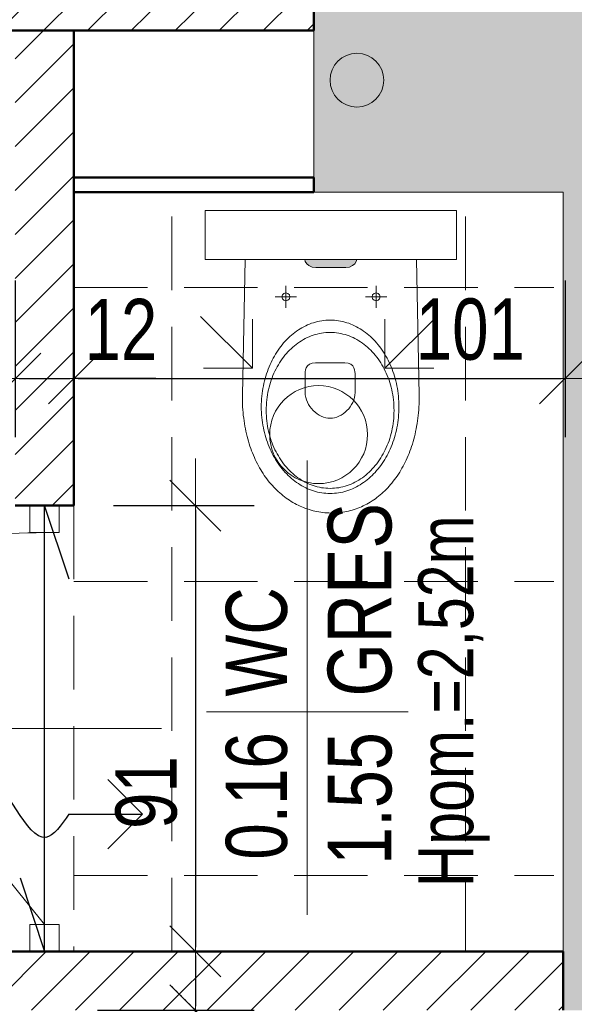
# Model space of a CAD drawing. Header units: millimetres. Extents: x 27490 to 108194, y -40520 to 41185.
# Tile 8 of 65: x 28546 to 28659, y -31694 to -31493. Entities that reach past the tile are written whole.
import ezdxf
from ezdxf.enums import TextEntityAlignment as Align

# ---------------------------------------------------------------- set-up
doc = ezdxf.new("R2010")
doc.units = ezdxf.units.MM
doc.linetypes.add('DASHEDX2', pattern=[1.5, 1, -0.5])
doc.layers.get('0').update_dxf_attribs({"lineweight": 18})
doc.layers.get('Defpoints').update_dxf_attribs({"lineweight": 18})
for name, color, linetype, lineweight in [('BA_KS_ist.', 34, 'Continuous', 13), ('BA_met', 7, 'Continuous', 18), ('Cienka', 7, 'Continuous', 18), ('mm_Wentylacja', 5, 'Continuous', 50), ('PG_PRZERYWANE_ŚREDNIE', 1, 'DASHEDX2', 18), ('PG_WIDOKOWE_CIENKIE', 1, 'Continuous', 18), ('PG_WYMIARY', 1, 'Continuous', 18), ('PG_WYPOSAŻENIE', 1, 'Continuous', 18), ('PG_ŚCIANY_DZIAŁOWE', 3, 'Continuous', 18), ('Przekrojowa', 60, 'Continuous', 18), ('WYBURZENIA', 160, 'Continuous', 30), ('WYPOSAŻENIE GARAŻU', 253, 'Continuous', 5)]:
    doc.layers.add(name, color=color, linetype=linetype, lineweight=lineweight)
doc.styles.add('BIKTC', font='bikromsw.shx', dxfattribs={"width": 0.8})
doc.styles.add('BIKWYM', font='BIKROMSW.SHX', dxfattribs={"width": 0.8})
doc.styles.add('ROMANS', font='bikromsw.shx', dxfattribs={"width": 0.8})
doc.dimstyles.new('BA_KR_50', dxfattribs={"dimscale": 0.5, "dimtxt": 25, "dimasz": 1.666667, "dimexe": 24, "dimexo": 0, "dimgap": 0, "dimtad": 0, "dimdec": 1, "dimrnd": 0.5, "dimzin": 9, "dimdsep": 46, "dimtxsty": 'BIKWYM', "dimblk": 'WYM-KR', "dimcen": 0, "dimdle": 20, "dimclrd": 256, "dimclre": 256, "dimclrt": 7, "dimadec": 0, "dimazin": 0, "dimtfac": 0.033333, "dimtdec": 1, "dimtmove": 0, "dimatfit": 3, "dimldrblk": 'WYM-KR', "dimfxl": 40, "dimfxlon": 1, "dimtvp": 0.8, "dimtolj": 1, "dimarcsym": 0})
pattern_1 = [(45, (-22681.607, 2584.853), (-4.49012806, 4.49012806), [])]

# ---------------------------------------------------------------- blocks, each defined once
blk = doc.blocks.new('jamb')
blk.add_lwpolyline([(-0.5, -0.5), (-0.5, 0.5), (0.5, 0.5), (0.5, -0.5)], close=True)
blk = doc.blocks.new('A$C6b6b2cc1')
at = {"color": 5, "lineweight": 20}
for p, q in [((17.9, 91), (29.9, 91)), ((17.9, 0), (29.9, 0))]:
    blk.add_line(p, q, dxfattribs=at)
for p, q in [((20.9, 85.5), (20.9, 91)), ((20.9, 91), (26.9, 91)), ((26.9, 91), (26.9, 85.5)), ((26.9, 85.5), (20.9, 85.5))]:
    blk.add_line(p, q)
at = {"color": 0, "extrusion": (0, 0, -1)}
blk.add_line((23.9, 5.5), (75.47, 69.26), dxfattribs=at)
at = {"extrusion": (0, 0, -1)}
blk.add_line((56.49, 45.5), (0, 45.5), dxfattribs=at)
at = {"color": 0, "extrusion": (0, 0, -1)}
blk.add_arc((-23.9, -4.5), 90, 90, 124.9595, dxfattribs=at)
at = {"layer": 'WYPOSAŻENIE GARAŻU', "color": 240, "true_color": 0xed1f24, "xscale": 5.5, "yscale": 5.999999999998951, "zscale": 5.5, "rotation": 90}
blk.add_blockref('jamb', (23.9, 2.75), dxfattribs=at)
blk = doc.blocks.new('A$Cd28b784c')
at = {"lineweight": 18, "transparency": 33554559}
h = blk.add_hatch(color=256, dxfattribs=at)
h.dxf.hatch_style = 1
h.paths.add_polyline_path([(18.54, 22.22), (18.43, 23), (18.14, 23.62), (17.75, 24.08), (17.31, 24.36), (16.9, 24.47), (16.9, 13.87), (17.31, 13.97), (17.75, 14.26), (18.14, 14.72), (18.43, 15.34), (18.54, 16.11)])
at = {"lineweight": 18}
for p, q in [((16.9, 44.83), (6.9, 44.83)), ((6.9, -6.49), (6.9, 44.83)), ((16.9, -6.49), (16.9, 44.83)), ((16.9, -6.49), (6.9, -6.49))]:
    blk.add_line(p, q, dxfattribs=at)
at = {"lineweight": 13}
for p, q in [((44.61, 37.25), (16.9, 36.7)), ((45.21, 37.25), (44.61, 37.25)), ((45.82, 37.23), (45.21, 37.25)), ((46.41, 37.21), (45.82, 37.23)), ((47, 37.18), (46.41, 37.21)), ((47.58, 37.15), (47, 37.18)), ((48.16, 37.1), (47.58, 37.15)), ((48.73, 37.04), (48.16, 37.1)), ((49.3, 36.97), (48.73, 37.04)), ((49.85, 36.9), (49.3, 36.97)), ((50.4, 36.82), (49.85, 36.9)), ((50.95, 36.72), (50.4, 36.82)), ((51.49, 36.62), (50.95, 36.72)), ((52.02, 36.51), (51.49, 36.62)), ((52.54, 36.4), (52.02, 36.51)), ((53.06, 36.27), (52.54, 36.4)), ((53.57, 36.14), (53.06, 36.27)), ((54.07, 36), (53.57, 36.14)), ((54.57, 35.85), (54.07, 36)), ((55.05, 35.69), (54.57, 35.85)), ((55.53, 35.53), (55.05, 35.69)), ((56.01, 35.36), (55.53, 35.53)), ((56.47, 35.18), (56.01, 35.36)), ((56.93, 34.99), (56.47, 35.18)), ((57.38, 34.8), (56.93, 34.99)), ((57.83, 34.6), (57.38, 34.8)), ((58.26, 34.39), (57.83, 34.6)), ((58.69, 34.17), (58.26, 34.39)), ((59.11, 33.95), (58.69, 34.17)), ((40.2, 32.03), (40.69, 32.19)), ((40.69, 32.19), (41.18, 32.33)), ((41.18, 32.33), (41.68, 32.46)), ((41.68, 32.46), (42.18, 32.58)), ((42.18, 32.58), (42.69, 32.69)), ((42.69, 32.69), (43.21, 32.78)), ((43.21, 32.78), (43.73, 32.87)), ((43.73, 32.87), (44.26, 32.94)), ((44.26, 32.94), (44.79, 33)), ((44.79, 33), (45.32, 33.04)), ((45.32, 33.04), (45.87, 33.08)), ((45.87, 33.08), (46.41, 33.1)), ((46.41, 33.1), (46.96, 33.1)), ((46.96, 33.1), (47.51, 33.1)), ((47.51, 33.1), (48.06, 33.08)), ((48.06, 33.08), (48.6, 33.04)), ((48.6, 33.04), (49.13, 33)), ((49.13, 33), (49.67, 32.94)), ((49.67, 32.94), (50.19, 32.87)), ((50.19, 32.87), (50.71, 32.78)), ((50.71, 32.78), (51.23, 32.69)), ((51.23, 32.69), (51.74, 32.58)), ((51.74, 32.58), (52.24, 32.46)), ((52.24, 32.46), (52.74, 32.33)), ((52.74, 32.33), (53.23, 32.19)), ((53.23, 32.19), (53.72, 32.03)), ((59.52, 33.72), (59.11, 33.95)), ((59.92, 33.49), (59.52, 33.72)), ((60.32, 33.25), (59.92, 33.49)), ((60.71, 33), (60.32, 33.25)), ((61.09, 32.75), (60.71, 33)), ((61.46, 32.49), (61.09, 32.75)), ((61.82, 32.22), (61.46, 32.49)), ((62.17, 31.95), (61.82, 32.22)), ((24.51, 30.6), (24.51, 26.24)), ((35.79, 29.93), (36.19, 30.19)), ((36.19, 30.19), (36.6, 30.43)), ((36.6, 30.43), (37.03, 30.67)), ((37.03, 30.67), (37.46, 30.89)), ((37.46, 30.89), (37.89, 31.11)), ((37.89, 31.11), (38.34, 31.31)), ((38.34, 31.31), (38.79, 31.51)), ((38.79, 31.51), (39.26, 31.7)), ((39.24, 30.09), (39.68, 30.31)), ((39.26, 31.7), (39.73, 31.87)), ((39.68, 30.31), (40.12, 30.52)), ((39.73, 31.87), (40.2, 32.03)), ((40.12, 30.52), (40.58, 30.71)), ((40.58, 30.71), (41.04, 30.9)), ((41.04, 30.9), (41.51, 31.07)), ((41.51, 31.07), (41.99, 31.23)), ((41.99, 31.23), (42.48, 31.37)), ((42.48, 31.37), (42.97, 31.51)), ((42.97, 31.51), (43.48, 31.63)), ((43.48, 31.63), (43.98, 31.74)), ((43.98, 31.74), (44.5, 31.83)), ((44.5, 31.83), (45.02, 31.91)), ((45.02, 31.91), (45.54, 31.98)), ((45.54, 31.98), (46.07, 32.03)), ((46.07, 32.03), (46.61, 32.07)), ((46.61, 32.07), (47.15, 32.09)), ((47.15, 32.09), (47.7, 32.1)), ((47.7, 32.1), (47.7, 32.09)), ((47.7, 32.1), (48.24, 32.09)), ((48.24, 32.09), (48.79, 32.07)), ((48.79, 32.07), (49.32, 32.03)), ((49.32, 32.03), (49.85, 31.98)), ((49.85, 31.98), (50.38, 31.91)), ((50.38, 31.91), (50.9, 31.83)), ((50.9, 31.83), (51.41, 31.74)), ((51.41, 31.74), (51.92, 31.63)), ((51.92, 31.63), (52.42, 31.51)), ((52.42, 31.51), (52.92, 31.37)), ((52.92, 31.37), (53.4, 31.23)), ((53.4, 31.23), (53.88, 31.07)), ((53.72, 32.03), (54.19, 31.87)), ((53.88, 31.07), (54.36, 30.9)), ((54.19, 31.87), (54.66, 31.7)), ((54.36, 30.9), (54.82, 30.71)), ((54.66, 31.7), (55.13, 31.51)), ((54.82, 30.71), (55.27, 30.52)), ((55.13, 31.51), (55.58, 31.31)), ((55.27, 30.52), (55.72, 30.31)), ((55.58, 31.31), (56.03, 31.11)), ((55.72, 30.31), (56.16, 30.09)), ((56.03, 31.11), (56.47, 30.89)), ((56.47, 30.89), (56.9, 30.67)), ((56.9, 30.67), (57.32, 30.43)), ((57.32, 30.43), (57.73, 30.19)), ((57.73, 30.19), (58.13, 29.93)), ((62.52, 31.68), (62.17, 31.95)), ((62.85, 31.39), (62.52, 31.68)), ((63.18, 31.11), (62.85, 31.39)), ((63.5, 30.81), (63.18, 31.11)), ((63.81, 30.51), (63.5, 30.81)), ((64.11, 30.21), (63.81, 30.51)), ((64.4, 29.9), (64.11, 30.21)), ((26.77, 28.42), (22.26, 28.42)), ((23.81, 28.83), (23.69, 28.42)), ((23.69, 28.42), (23.81, 28.01)), ((24.1, 29.13), (23.81, 28.83)), ((24.51, 29.24), (24.1, 29.13)), ((24.93, 29.13), (24.51, 29.24)), ((25.22, 28.83), (24.93, 29.13)), ((25.33, 28.42), (25.22, 28.83)), ((25.22, 28.01), (25.33, 28.42)), ((33.25, 27.92), (33.58, 28.23)), ((33.58, 28.23), (33.93, 28.53)), ((33.93, 28.53), (34.28, 28.83)), ((34.28, 28.83), (34.64, 29.12)), ((34.64, 29.12), (35.01, 29.4)), ((35.01, 29.4), (35.4, 29.67)), ((35.4, 29.67), (35.79, 29.93)), ((36.1, 27.96), (36.45, 28.27)), ((36.45, 28.27), (36.82, 28.56)), ((36.82, 28.56), (37.2, 28.84)), ((37.2, 28.84), (37.58, 29.11)), ((37.58, 29.11), (37.98, 29.37)), ((37.98, 29.37), (38.39, 29.62)), ((38.39, 29.62), (38.81, 29.86)), ((38.81, 29.86), (39.24, 30.09)), ((56.16, 30.09), (56.59, 29.86)), ((56.59, 29.86), (57, 29.62)), ((57, 29.62), (57.41, 29.37)), ((57.41, 29.37), (57.81, 29.11)), ((57.81, 29.11), (58.2, 28.84)), ((58.13, 29.93), (58.52, 29.67)), ((58.2, 28.84), (58.58, 28.56)), ((58.52, 29.67), (58.91, 29.4)), ((58.58, 28.56), (58.94, 28.27)), ((58.91, 29.4), (59.28, 29.12)), ((58.94, 28.27), (59.3, 27.96)), ((59.28, 29.12), (59.64, 28.83)), ((59.64, 28.83), (59.99, 28.53)), ((59.99, 28.53), (60.34, 28.23)), ((60.34, 28.23), (60.67, 27.92)), ((64.69, 29.58), (64.4, 29.9)), ((64.96, 29.26), (64.69, 29.58)), ((65.23, 28.94), (64.96, 29.26)), ((65.48, 28.61), (65.23, 28.94)), ((65.73, 28.28), (65.48, 28.61)), ((65.96, 27.94), (65.73, 28.28)), ((23.81, 28.01), (24.1, 27.71)), ((24.1, 27.71), (24.51, 27.6)), ((24.51, 27.6), (24.93, 27.71)), ((24.93, 27.71), (25.22, 28.01)), ((31.52, 25.89), (31.78, 26.25)), ((31.78, 26.25), (32.05, 26.59)), ((32.05, 26.59), (32.33, 26.93)), ((32.33, 26.93), (32.63, 27.27)), ((32.63, 27.27), (32.93, 27.6)), ((32.93, 27.6), (33.25, 27.92)), ((34.23, 25.98), (34.51, 26.33)), ((34.51, 26.33), (34.8, 26.67)), ((34.8, 26.67), (35.11, 27.01)), ((35.11, 27.01), (35.42, 27.34)), ((35.42, 27.34), (35.76, 27.66)), ((35.76, 27.66), (36.1, 27.96)), ((59.3, 27.96), (59.64, 27.66)), ((59.64, 27.66), (59.97, 27.34)), ((59.97, 27.34), (60.29, 27.01)), ((60.29, 27.01), (60.6, 26.67)), ((60.6, 26.67), (60.89, 26.33)), ((60.67, 27.92), (60.99, 27.6)), ((60.89, 26.33), (61.17, 25.98)), ((60.99, 27.6), (61.29, 27.27)), ((61.29, 27.27), (61.59, 26.93)), ((61.59, 26.93), (61.87, 26.59)), ((61.87, 26.59), (62.15, 26.25)), ((62.15, 26.25), (62.4, 25.89)), ((66.19, 27.6), (65.96, 27.94)), ((66.41, 27.25), (66.19, 27.6)), ((66.62, 26.9), (66.41, 27.25)), ((66.82, 26.54), (66.62, 26.9)), ((67, 26.19), (66.82, 26.54)), ((67.18, 25.82), (67, 26.19)), ((17.31, 24.36), (16.9, 24.47)), ((17.75, 24.08), (17.31, 24.36)), ((30.42, 24.02), (30.61, 24.41)), ((30.61, 24.41), (30.82, 24.79)), ((30.82, 24.79), (31.04, 25.16)), ((31.04, 25.16), (31.27, 25.53)), ((31.27, 25.53), (31.52, 25.89)), ((33.04, 24.11), (33.25, 24.5)), ((33.25, 24.5), (33.47, 24.88)), ((33.47, 24.88), (33.71, 25.25)), ((33.71, 25.25), (33.96, 25.62)), ((33.96, 25.62), (34.23, 25.98)), ((39.42, 24.05), (39.83, 24.12)), ((39.83, 24.12), (40.19, 24.14)), ((40.19, 24.14), (44.04, 24.15)), ((44.04, 24.15), (44.56, 24.12)), ((61.17, 25.98), (61.44, 25.62)), ((61.44, 25.62), (61.69, 25.25)), ((61.69, 25.25), (61.93, 24.88)), ((61.93, 24.88), (62.15, 24.5)), ((62.15, 24.5), (62.36, 24.11)), ((62.4, 25.89), (62.65, 25.53)), ((62.65, 25.53), (62.88, 25.16)), ((62.88, 25.16), (63.1, 24.79)), ((63.1, 24.79), (63.31, 24.41)), ((63.31, 24.41), (63.5, 24.02)), ((67.35, 25.46), (67.18, 25.82)), ((67.51, 25.09), (67.35, 25.46)), ((67.66, 24.71), (67.51, 25.09)), ((67.8, 24.34), (67.66, 24.71)), ((67.93, 23.96), (67.8, 24.34)), ((18.14, 23.62), (17.75, 24.08)), ((18.43, 23), (18.14, 23.62)), ((18.54, 22.22), (18.43, 23)), ((18.54, 16.11), (18.54, 22.22)), ((29.67, 22.02), (29.79, 22.43)), ((29.79, 22.43), (29.92, 22.84)), ((29.92, 22.84), (30.07, 23.24)), ((30.07, 23.24), (30.24, 23.63)), ((30.24, 23.63), (30.42, 24.02)), ((32.22, 22.09), (32.35, 22.5)), ((32.35, 22.5), (32.5, 22.91)), ((32.5, 22.91), (32.66, 23.32)), ((32.66, 23.32), (32.84, 23.72)), ((32.84, 23.72), (33.04, 24.11)), ((37.97, 22.03), (38.05, 22.73)), ((38.05, 22.73), (38.28, 23.27)), ((38.28, 23.27), (38.61, 23.65)), ((38.61, 23.65), (39, 23.9)), ((39, 23.9), (39.42, 24.05)), ((44.56, 24.12), (45.07, 24.03)), ((45.07, 24.03), (45.57, 23.88)), ((45.57, 23.88), (46.05, 23.68)), ((46.05, 23.68), (46.51, 23.44)), ((46.51, 23.44), (46.94, 23.16)), ((46.94, 23.16), (47.35, 22.84)), ((47.35, 22.84), (47.73, 22.48)), ((47.73, 22.48), (48.08, 22.1)), ((62.36, 24.11), (62.55, 23.72)), ((62.55, 23.72), (62.73, 23.32)), ((62.73, 23.32), (62.9, 22.91)), ((62.9, 22.91), (63.04, 22.5)), ((63.04, 22.5), (63.18, 22.09)), ((63.5, 24.02), (63.68, 23.63)), ((63.68, 23.63), (63.85, 23.24)), ((63.85, 23.24), (64, 22.84)), ((64, 22.84), (64.13, 22.43)), ((64.13, 22.43), (64.25, 22.02)), ((68.04, 23.57), (67.93, 23.96)), ((68.15, 23.19), (68.04, 23.57)), ((68.25, 22.8), (68.15, 23.19)), ((68.33, 22.4), (68.25, 22.8)), ((68.41, 22.01), (68.33, 22.4)), ((29.3, 19.91), (29.34, 20.34)), ((29.34, 20.34), (29.4, 20.77)), ((29.4, 20.77), (29.47, 21.19)), ((29.47, 21.19), (29.56, 21.61)), ((29.56, 21.61), (29.67, 22.02)), ((31.82, 19.93), (31.86, 20.37)), ((31.86, 20.37), (31.93, 20.81)), ((31.93, 20.81), (32.01, 21.24)), ((32.01, 21.24), (32.11, 21.66)), ((32.11, 21.66), (32.22, 22.09)), ((37.97, 19.27), (37.97, 22.03)), ((48.08, 22.1), (48.38, 21.7)), ((48.38, 21.7), (48.65, 21.28)), ((48.65, 21.28), (48.88, 20.84)), ((48.88, 20.84), (49.06, 20.4)), ((49.06, 20.4), (49.2, 19.94)), ((63.18, 22.09), (63.29, 21.66)), ((63.29, 21.66), (63.39, 21.24)), ((63.39, 21.24), (63.47, 20.81)), ((63.47, 20.81), (63.53, 20.37)), ((63.53, 20.37), (63.58, 19.93)), ((64.25, 22.02), (64.36, 21.61)), ((64.36, 21.61), (64.45, 21.19)), ((64.45, 21.19), (64.52, 20.77)), ((64.52, 20.77), (64.58, 20.34)), ((64.58, 20.34), (64.62, 19.91)), ((68.48, 21.61), (68.41, 22.01)), ((68.53, 21.21), (68.48, 21.61)), ((68.57, 20.81), (68.53, 21.21)), ((68.61, 20.4), (68.57, 20.81)), ((68.63, 19.99), (68.61, 20.4)), ((29.27, 19.48), (29.3, 19.91)), ((29.27, 19.04), (29.27, 19.48)), ((29.27, 18.6), (29.27, 19.04)), ((29.3, 18.17), (29.27, 18.6)), ((29.34, 17.74), (29.3, 18.17)), ((31.78, 19.04), (31.79, 19.49)), ((31.79, 18.59), (31.78, 19.04)), ((31.78, 19.04), (31.78, 19.03)), ((31.79, 19.49), (31.82, 19.93)), ((31.82, 18.15), (31.79, 18.59)), ((31.86, 17.71), (31.82, 18.15)), ((37.97, 16.04), (37.97, 19.27)), ((49.2, 18.14), (49.06, 17.69)), ((49.2, 19.94), (49.28, 19.49)), ((49.28, 18.59), (49.2, 18.14)), ((49.28, 19.49), (49.31, 19.04)), ((49.31, 19.04), (49.28, 18.59)), ((63.58, 18.15), (63.53, 17.71)), ((63.58, 19.93), (63.6, 19.49)), ((63.6, 18.59), (63.58, 18.15)), ((63.6, 19.49), (63.61, 19.04)), ((63.61, 19.04), (63.6, 18.59)), ((63.61, 19.04), (63.61, 19.03)), ((64.62, 18.17), (64.58, 17.74)), ((64.62, 19.91), (64.65, 19.48)), ((64.65, 18.6), (64.62, 18.17)), ((64.65, 19.48), (64.66, 19.04)), ((64.66, 19.04), (64.65, 18.6)), ((64.66, 19.04), (64.66, 19.03)), ((68.58, 17.94), (68.61, 18.35)), ((68.61, 18.35), (68.63, 18.76)), ((68.64, 19.58), (68.63, 19.99)), ((68.63, 18.76), (68.64, 19.17)), ((68.64, 19.17), (68.64, 19.58)), ((18.54, 16.11), (18.43, 15.34)), ((29.4, 17.31), (29.34, 17.74)), ((29.47, 16.89), (29.4, 17.31)), ((29.56, 16.47), (29.47, 16.89)), ((29.67, 16.06), (29.56, 16.47)), ((31.93, 17.27), (31.86, 17.71)), ((32.01, 16.84), (31.93, 17.27)), ((32.11, 16.41), (32.01, 16.84)), ((32.22, 15.99), (32.11, 16.41)), ((48.38, 16.38), (48.07, 15.97)), ((48.65, 16.8), (48.38, 16.38)), ((48.88, 17.24), (48.65, 16.8)), ((49.06, 17.69), (48.88, 17.24)), ((63.29, 16.41), (63.18, 15.99)), ((63.39, 16.84), (63.29, 16.41)), ((63.47, 17.27), (63.39, 16.84)), ((63.53, 17.71), (63.47, 17.27)), ((64.36, 16.47), (64.25, 16.06)), ((64.45, 16.89), (64.36, 16.47)), ((64.52, 17.31), (64.45, 16.89)), ((64.58, 17.74), (64.52, 17.31)), ((68.26, 15.94), (68.34, 16.34)), ((68.34, 16.34), (68.42, 16.73)), ((68.42, 16.73), (68.48, 17.14)), ((68.48, 17.14), (68.53, 17.54)), ((68.53, 17.54), (68.58, 17.94)), ((17.75, 14.26), (17.31, 13.97)), ((18.14, 14.72), (17.75, 14.26)), ((18.43, 15.34), (18.14, 14.72)), ((29.79, 15.65), (29.67, 16.06)), ((29.92, 15.24), (29.79, 15.65)), ((30.07, 14.84), (29.92, 15.24)), ((30.24, 14.44), (30.07, 14.84)), ((30.42, 14.05), (30.24, 14.44)), ((32.35, 15.57), (32.22, 15.99)), ((32.5, 15.16), (32.35, 15.57)), ((32.66, 14.76), (32.5, 15.16)), ((32.84, 14.36), (32.66, 14.76)), ((33.04, 13.96), (32.84, 14.36)), ((38.05, 15.34), (37.97, 16.04)), ((37.97, 16.04), (37.97, 16.04)), ((38.28, 14.8), (38.05, 15.34)), ((38.61, 14.42), (38.28, 14.8)), ((39, 14.17), (38.61, 14.42)), ((39.41, 14.02), (39, 14.17)), ((45.55, 14.2), (45.05, 14.05)), ((46.04, 14.39), (45.55, 14.2)), ((46.5, 14.64), (46.04, 14.39)), ((46.93, 14.92), (46.5, 14.64)), ((47.34, 15.24), (46.93, 14.92)), ((47.72, 15.59), (47.34, 15.24)), ((48.07, 15.97), (47.72, 15.59)), ((62.55, 14.36), (62.36, 13.96)), ((62.73, 14.76), (62.55, 14.36)), ((62.9, 15.16), (62.73, 14.76)), ((63.04, 15.57), (62.9, 15.16)), ((63.18, 15.99), (63.04, 15.57)), ((63.68, 14.44), (63.5, 14.05)), ((63.85, 14.84), (63.68, 14.44)), ((64, 15.24), (63.85, 14.84)), ((64.13, 15.65), (64, 15.24)), ((64.25, 16.06), (64.13, 15.65)), ((67.69, 14.01), (67.82, 14.39)), ((67.82, 14.39), (67.95, 14.77)), ((67.95, 14.77), (68.06, 15.16)), ((68.06, 15.16), (68.17, 15.55)), ((68.17, 15.55), (68.26, 15.94)), ((17.31, 13.97), (16.9, 13.87)), ((24.51, 12.19), (24.51, 7.83)), ((30.61, 13.67), (30.42, 14.05)), ((30.82, 13.29), (30.61, 13.67)), ((31.04, 12.92), (30.82, 13.29)), ((31.27, 12.55), (31.04, 12.92)), ((31.52, 12.19), (31.27, 12.55)), ((31.78, 11.83), (31.52, 12.19)), ((33.25, 13.58), (33.04, 13.96)), ((33.47, 13.2), (33.25, 13.58)), ((33.71, 12.82), (33.47, 13.2)), ((33.96, 12.46), (33.71, 12.82)), ((34.23, 12.1), (33.96, 12.46)), ((34.51, 11.75), (34.23, 12.1)), ((39.82, 13.95), (39.41, 14.02)), ((40.17, 13.93), (39.82, 13.95)), ((44.01, 13.93), (40.17, 13.93)), ((44.54, 13.96), (44.01, 13.93)), ((45.05, 14.05), (44.54, 13.96)), ((61.17, 12.1), (60.89, 11.75)), ((61.44, 12.46), (61.17, 12.1)), ((61.69, 12.82), (61.44, 12.46)), ((61.93, 13.2), (61.69, 12.82)), ((62.15, 13.58), (61.93, 13.2)), ((62.36, 13.96), (62.15, 13.58)), ((62.4, 12.19), (62.15, 11.83)), ((62.65, 12.55), (62.4, 12.19)), ((62.88, 12.92), (62.65, 12.55)), ((63.1, 13.29), (62.88, 12.92)), ((63.31, 13.67), (63.1, 13.29)), ((63.5, 14.05), (63.31, 13.67)), ((66.68, 11.8), (66.88, 12.16)), ((66.88, 12.16), (67.06, 12.52)), ((67.06, 12.52), (67.23, 12.89)), ((67.23, 12.89), (67.39, 13.26)), ((67.39, 13.26), (67.55, 13.63)), ((67.55, 13.63), (67.69, 14.01)), ((23.81, 10.42), (23.69, 10.01)), ((24.1, 10.72), (23.81, 10.42)), ((24.51, 10.83), (24.1, 10.72)), ((24.93, 10.72), (24.51, 10.83)), ((25.22, 10.42), (24.93, 10.72)), ((25.33, 10.01), (25.22, 10.42)), ((32.05, 11.48), (31.78, 11.83)), ((32.33, 11.14), (32.05, 11.48)), ((32.63, 10.81), (32.33, 11.14)), ((32.93, 10.48), (32.63, 10.81)), ((33.25, 10.16), (32.93, 10.48)), ((33.58, 9.85), (33.25, 10.16)), ((34.8, 11.4), (34.51, 11.75)), ((35.11, 11.07), (34.8, 11.4)), ((35.42, 10.74), (35.11, 11.07)), ((35.76, 10.42), (35.42, 10.74)), ((36.1, 10.11), (35.76, 10.42)), ((36.45, 9.81), (36.1, 10.11)), ((59.3, 10.11), (58.94, 9.81)), ((59.64, 10.42), (59.3, 10.11)), ((59.97, 10.74), (59.64, 10.42)), ((60.29, 11.07), (59.97, 10.74)), ((60.6, 11.4), (60.29, 11.07)), ((60.67, 10.16), (60.34, 9.85)), ((60.89, 11.75), (60.6, 11.4)), ((60.99, 10.48), (60.67, 10.16)), ((61.29, 10.81), (60.99, 10.48)), ((61.59, 11.14), (61.29, 10.81)), ((61.87, 11.48), (61.59, 11.14)), ((62.15, 11.83), (61.87, 11.48)), ((65.34, 9.73), (65.59, 10.07)), ((65.59, 10.07), (65.82, 10.4)), ((65.82, 10.4), (66.05, 10.75)), ((66.05, 10.75), (66.27, 11.09)), ((66.27, 11.09), (66.48, 11.44)), ((66.48, 11.44), (66.68, 11.8)), ((26.77, 10.01), (22.26, 10.01)), ((23.69, 10.01), (23.81, 9.6)), ((23.81, 9.6), (24.1, 9.3)), ((24.1, 9.3), (24.51, 9.19)), ((24.51, 9.19), (24.93, 9.3)), ((24.93, 9.3), (25.22, 9.6)), ((25.22, 9.6), (25.33, 10.01)), ((33.93, 9.54), (33.58, 9.85)), ((34.28, 9.25), (33.93, 9.54)), ((34.64, 8.96), (34.28, 9.25)), ((35.01, 8.68), (34.64, 8.96)), ((35.4, 8.41), (35.01, 8.68)), ((35.79, 8.14), (35.4, 8.41)), ((36.19, 7.89), (35.79, 8.14)), ((36.82, 9.52), (36.45, 9.81)), ((37.2, 9.24), (36.82, 9.52)), ((37.58, 8.97), (37.2, 9.24)), ((37.98, 8.71), (37.58, 8.97)), ((38.39, 8.46), (37.98, 8.71)), ((38.81, 8.21), (38.39, 8.46)), ((39.24, 7.99), (38.81, 8.21)), ((56.59, 8.21), (56.16, 7.99)), ((57, 8.46), (56.59, 8.21)), ((57.41, 8.71), (57, 8.46)), ((57.81, 8.97), (57.41, 8.71)), ((58.13, 8.14), (57.73, 7.89)), ((58.2, 9.24), (57.81, 8.97)), ((58.52, 8.41), (58.13, 8.14)), ((58.58, 9.52), (58.2, 9.24)), ((58.91, 8.68), (58.52, 8.41)), ((58.94, 9.81), (58.58, 9.52)), ((59.28, 8.96), (58.91, 8.68)), ((59.64, 9.25), (59.28, 8.96)), ((59.99, 9.54), (59.64, 9.25)), ((60.34, 9.85), (59.99, 9.54)), ((63.67, 7.83), (63.97, 8.14)), ((63.97, 8.14), (64.26, 8.45)), ((64.26, 8.45), (64.54, 8.76)), ((64.54, 8.76), (64.82, 9.08)), ((64.82, 9.08), (65.08, 9.4)), ((65.08, 9.4), (65.34, 9.73)), ((36.6, 7.65), (36.19, 7.89)), ((37.03, 7.41), (36.6, 7.65)), ((37.46, 7.19), (37.03, 7.41)), ((37.89, 6.97), (37.46, 7.19)), ((38.34, 6.76), (37.89, 6.97)), ((38.79, 6.57), (38.34, 6.76)), ((39.26, 6.38), (38.79, 6.57)), ((39.68, 7.77), (39.24, 7.99)), ((39.73, 6.21), (39.26, 6.38)), ((40.12, 7.56), (39.68, 7.77)), ((40.2, 6.04), (39.73, 6.21)), ((40.58, 7.36), (40.12, 7.56)), ((40.69, 5.89), (40.2, 6.04)), ((41.04, 7.18), (40.58, 7.36)), ((41.51, 7.01), (41.04, 7.18)), ((41.99, 6.85), (41.51, 7.01)), ((42.48, 6.7), (41.99, 6.85)), ((42.97, 6.57), (42.48, 6.7)), ((43.48, 6.45), (42.97, 6.57)), ((43.98, 6.34), (43.48, 6.45)), ((44.5, 6.25), (43.98, 6.34)), ((45.02, 6.17), (44.5, 6.25)), ((45.54, 6.1), (45.02, 6.17)), ((46.07, 6.05), (45.54, 6.1)), ((46.61, 6.01), (46.07, 6.05)), ((49.32, 6.05), (48.79, 6.01)), ((49.85, 6.1), (49.32, 6.05)), ((50.38, 6.17), (49.85, 6.1)), ((50.9, 6.25), (50.38, 6.17)), ((51.41, 6.34), (50.9, 6.25)), ((51.92, 6.45), (51.41, 6.34)), ((52.42, 6.57), (51.92, 6.45)), ((52.92, 6.7), (52.42, 6.57)), ((53.4, 6.85), (52.92, 6.7)), ((53.72, 6.04), (53.23, 5.89)), ((53.88, 7.01), (53.4, 6.85)), ((54.19, 6.21), (53.72, 6.04)), ((54.36, 7.18), (53.88, 7.01)), ((54.66, 6.38), (54.19, 6.21)), ((54.82, 7.36), (54.36, 7.18)), ((55.13, 6.57), (54.66, 6.38)), ((55.27, 7.56), (54.82, 7.36)), ((55.58, 6.76), (55.13, 6.57)), ((55.72, 7.77), (55.27, 7.56)), ((56.03, 6.97), (55.58, 6.76)), ((56.16, 7.99), (55.72, 7.77)), ((56.47, 7.19), (56.03, 6.97)), ((56.9, 7.41), (56.47, 7.19)), ((57.32, 7.65), (56.9, 7.41)), ((57.73, 7.89), (57.32, 7.65)), ((61.32, 5.85), (61.68, 6.12)), ((61.68, 6.12), (62.04, 6.39)), ((62.04, 6.39), (62.38, 6.67)), ((62.38, 6.67), (62.71, 6.95)), ((62.71, 6.95), (63.04, 7.24)), ((63.04, 7.24), (63.36, 7.53)), ((63.36, 7.53), (63.67, 7.83)), ((41.18, 5.75), (40.69, 5.89)), ((41.68, 5.62), (41.18, 5.75)), ((42.18, 5.5), (41.68, 5.62)), ((42.69, 5.39), (42.18, 5.5)), ((43.21, 5.29), (42.69, 5.39)), ((43.73, 5.21), (43.21, 5.29)), ((44.26, 5.14), (43.73, 5.21)), ((44.79, 5.08), (44.26, 5.14)), ((45.32, 5.03), (44.79, 5.08)), ((45.87, 5), (45.32, 5.03)), ((46.41, 4.98), (45.87, 5)), ((46.96, 4.98), (46.41, 4.98)), ((47.15, 5.99), (46.61, 6.01)), ((47.51, 4.98), (46.96, 4.98)), ((46.96, 4.98), (46.96, 4.97)), ((47.7, 5.98), (47.15, 5.99)), ((48.06, 5), (47.51, 4.98)), ((48.24, 5.99), (47.7, 5.98)), ((47.7, 5.98), (47.7, 5.97)), ((48.6, 5.03), (48.06, 5)), ((48.79, 6.01), (48.24, 5.99)), ((49.13, 5.08), (48.6, 5.03)), ((49.67, 5.14), (49.13, 5.08)), ((50.19, 5.21), (49.67, 5.14)), ((50.71, 5.29), (50.19, 5.21)), ((51.23, 5.39), (50.71, 5.29)), ((51.74, 5.5), (51.23, 5.39)), ((52.24, 5.62), (51.74, 5.5)), ((52.74, 5.75), (52.24, 5.62)), ((53.23, 5.89), (52.74, 5.75)), ((58.15, 3.95), (58.58, 4.17)), ((58.58, 4.17), (58.99, 4.39)), ((58.99, 4.39), (59.4, 4.62)), ((59.4, 4.62), (59.8, 4.85)), ((59.8, 4.85), (60.2, 5.09)), ((60.2, 5.09), (60.58, 5.34)), ((60.58, 5.34), (60.96, 5.59)), ((60.96, 5.59), (61.32, 5.85)), ((52.48, 1.95), (52.99, 2.07)), ((52.99, 2.07), (53.5, 2.2)), ((53.5, 2.2), (54, 2.35)), ((54, 2.35), (54.49, 2.49)), ((54.49, 2.49), (54.97, 2.65)), ((54.97, 2.65), (55.45, 2.81)), ((55.45, 2.81), (55.92, 2.99)), ((55.92, 2.99), (56.38, 3.17)), ((56.38, 3.17), (56.84, 3.35)), ((56.84, 3.35), (57.28, 3.55)), ((57.28, 3.55), (57.72, 3.75)), ((57.72, 3.75), (58.15, 3.95)), ((16.89, 1.65), (44.61, 1.1)), ((44.61, 1.1), (45.21, 1.1)), ((45.21, 1.1), (45.81, 1.11)), ((45.81, 1.11), (46.4, 1.13)), ((46.4, 1.13), (46.99, 1.16)), ((46.99, 1.16), (47.56, 1.2)), ((47.56, 1.2), (48.14, 1.25)), ((48.14, 1.25), (48.7, 1.3)), ((48.7, 1.3), (49.26, 1.37)), ((49.26, 1.37), (49.82, 1.44)), ((49.82, 1.44), (50.36, 1.53)), ((50.36, 1.53), (50.9, 1.62)), ((50.9, 1.62), (51.44, 1.72)), ((51.44, 1.72), (51.96, 1.83)), ((51.96, 1.83), (52.48, 1.95))]:
    blk.add_line(p, q, dxfattribs=at)
blk = doc.blocks.new('WYM-KR')
at = {"color": 7, "linetype": 'ByBlock'}
blk.add_line((6.24, 6.24), (-6.24, -6.24), dxfattribs=at)
at = {"linetype": 'ByBlock'}
blk.add_line((11.52, 0), (-11.52, 0), dxfattribs=at)
blk = doc.blocks.new('*D717')
at = {"layer": 'Defpoints', "color": 0, "transparency": 16777216}
for p in [(28452.24, -31510.8), (28545.24, -31510.8), (28545.24, -31566.02)]:
    blk.add_point(p, dxfattribs=at)
at = {"layer": 'PG_WYMIARY', "lineweight": -2, "transparency": 16777216}
for p, q in [((28452.24, -31546.02), (28452.24, -31578.02)), ((28545.24, -31546.02), (28545.24, -31578.02)), ((28453.07, -31566.02), (28544.41, -31566.02))]:
    blk.add_line(p, q, dxfattribs=at)
at = {"layer": 'PG_WYMIARY', "lineweight": -2, "transparency": 16777216, "xscale": 0.8333333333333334, "yscale": 0.8333333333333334, "zscale": 0.8333333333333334, "rotation": 180}
blk.add_blockref('WYM-KR', (28452.24, -31566.02), dxfattribs=at)
at = {"layer": 'PG_WYMIARY', "lineweight": -2, "transparency": 16777216, "xscale": 0.8333333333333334, "yscale": 0.8333333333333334, "zscale": 0.8333333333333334}
blk.add_blockref('WYM-KR', (28545.24, -31566.02), dxfattribs=at)
at = {"layer": 'PG_WYMIARY', "color": 7, "transparency": 16777216, "insert": (28498.74, -31556.02), "char_height": 12.5, "attachment_point": 5, "style": 'BIKWYM'}
blk.add_mtext('\\A1;93', dxfattribs=at)
blk = doc.blocks.new('*D718')
at = {"layer": 'Defpoints', "color": 0, "transparency": 16777216}
for p in [(28545.24, -31510.8), (28557.24, -31510.8), (28557.24, -31566.02)]:
    blk.add_point(p, dxfattribs=at)
at = {"layer": 'PG_WYMIARY', "lineweight": -2, "transparency": 16777216}
for p, q in [((28545.24, -31546.02), (28545.24, -31578.02)), ((28557.24, -31546.02), (28557.24, -31578.02)), ((28546.07, -31566.02), (28556.41, -31566.02)), ((28573.98, -31566.02), (28557.24, -31566.02))]:
    blk.add_line(p, q, dxfattribs=at)
at = {"layer": 'PG_WYMIARY', "lineweight": -2, "transparency": 16777216, "xscale": 0.8333333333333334, "yscale": 0.8333333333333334, "zscale": 0.8333333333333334, "rotation": 180}
blk.add_blockref('WYM-KR', (28545.24, -31566.02), dxfattribs=at)
at = {"layer": 'PG_WYMIARY', "lineweight": -2, "transparency": 16777216, "xscale": 0.8333333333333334, "yscale": 0.8333333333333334, "zscale": 0.8333333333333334}
blk.add_blockref('WYM-KR', (28557.24, -31566.02), dxfattribs=at)
at = {"layer": 'PG_WYMIARY', "color": 7, "transparency": 16777216, "insert": (28566.84, -31556.02), "char_height": 12.5, "attachment_point": 5, "style": 'BIKWYM'}
blk.add_mtext('\\A1;12', dxfattribs=at)
blk = doc.blocks.new('*D719')
at = {"layer": 'Defpoints', "color": 0, "transparency": 16777216}
for p in [(28557.24, -31543.8), (28657.6, -31543.8), (28657.6, -31566.02)]:
    blk.add_point(p, dxfattribs=at)
at = {"layer": 'PG_WYMIARY', "lineweight": -2, "transparency": 16777216}
for p, q in [((28557.24, -31546.02), (28557.24, -31578.02)), ((28657.6, -31546.02), (28657.6, -31578.02)), ((28558.07, -31566.02), (28656.77, -31566.02))]:
    blk.add_line(p, q, dxfattribs=at)
at = {"layer": 'PG_WYMIARY', "lineweight": -2, "transparency": 16777216, "xscale": 0.8333333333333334, "yscale": 0.8333333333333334, "zscale": 0.8333333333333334, "rotation": 180}
blk.add_blockref('WYM-KR', (28557.24, -31566.02), dxfattribs=at)
at = {"layer": 'PG_WYMIARY', "lineweight": -2, "transparency": 16777216, "xscale": 0.8333333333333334, "yscale": 0.8333333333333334, "zscale": 0.8333333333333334}
blk.add_blockref('WYM-KR', (28657.6, -31566.02), dxfattribs=at)
at = {"layer": 'PG_WYMIARY', "color": 7, "transparency": 16777216, "insert": (28638.24, -31556.02), "char_height": 12.5, "attachment_point": 5, "style": 'BIKWYM'}
blk.add_mtext('\\A1;101', dxfattribs=at)
blk = doc.blocks.new('*D720')
at = {"layer": 'Defpoints', "color": 0, "transparency": 16777216}
for p in [(28565.29, -31591.98), (28565.29, -31682.98), (28582.06, -31682.98)]:
    blk.add_point(p, dxfattribs=at)
at = {"layer": 'PG_WYMIARY', "lineweight": -2, "transparency": 16777216}
for p, q in [((28565.29, -31591.98), (28594.06, -31591.98)), ((28582.06, -31592.81), (28582.06, -31682.14)), ((28565.29, -31682.98), (28594.06, -31682.98))]:
    blk.add_line(p, q, dxfattribs=at)
at = {"layer": 'PG_WYMIARY', "lineweight": -2, "transparency": 16777216, "xscale": 0.8333333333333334, "yscale": 0.8333333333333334, "zscale": 0.8333333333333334}
for p, rotation in [((28582.06, -31591.98), 90), ((28582.06, -31682.98), 270)]:
    blk.add_blockref('WYM-KR', p, dxfattribs=dict(at, rotation=rotation))
at = {"layer": 'PG_WYMIARY', "color": 7, "transparency": 16777216, "insert": (28572.06, -31650.54), "char_height": 12.5, "attachment_point": 5, "rotation": 90, "style": 'BIKWYM'}
blk.add_mtext('\\A1;91', dxfattribs=at)
blk = doc.blocks.new('bikmet')
blk.add_line((0, 1.65), (0, -1.65))
at = {"style": 'ROMANS', "width": 0.8}
blk.add_attdef('NRPOM', text='', height=1, dxfattribs=at).set_placement((-0.333, 0.333), align=Align.RIGHT)
blk.add_attdef('NWAPOM', (0.25, 0.333), '', height=1, dxfattribs=at)
blk.add_attdef('PODLOGA', text='', height=1.042, dxfattribs=at).set_placement((0.25, -0.333), align=Align.TOP_LEFT)
blk.add_attdef('RAREA', text='', height=1.042, dxfattribs=at).set_placement((-0.333, -0.333), align=Align.TOP_RIGHT)
blk = doc.blocks.new('*D778')
at = {"layer": 'Defpoints', "color": 0, "transparency": 16777216}
for p in [(28571.38, -31682.98), (28571.38, -31694.98), (28582.06, -31694.98)]:
    blk.add_point(p, dxfattribs=at)
at = {"layer": 'PG_WYMIARY', "lineweight": -2, "transparency": 16777216}
for p, q in [((28571.38, -31682.98), (28594.06, -31682.98)), ((28582.06, -31683.81), (28582.06, -31694.14)), ((28571.38, -31694.98), (28594.06, -31694.98)), ((28582.06, -31711.72), (28582.06, -31694.98))]:
    blk.add_line(p, q, dxfattribs=at)
at = {"layer": 'PG_WYMIARY', "lineweight": -2, "transparency": 16777216, "xscale": 0.8333333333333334, "yscale": 0.8333333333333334, "zscale": 0.8333333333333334}
for p, rotation in [((28582.06, -31682.98), 90), ((28582.06, -31694.98), 270)]:
    blk.add_blockref('WYM-KR', p, dxfattribs=dict(at, rotation=rotation))
at = {"layer": 'PG_WYMIARY', "color": 7, "transparency": 16777216, "insert": (28572.06, -31704.58), "char_height": 12.5, "attachment_point": 5, "rotation": 90, "style": 'BIKWYM'}
blk.add_mtext('\\A1;12', dxfattribs=at)
blk = doc.blocks.new('*D779')
at = {"layer": 'Defpoints', "color": 0, "ltscale": 15, "transparency": 16777216}
for p in [(28452.79, -31694.98), (28452.79, -32098.48), (28582.06, -32098.48)]:
    blk.add_point(p, dxfattribs=at)
at = {"layer": 'PG_PRZERYWANE_ŚREDNIE', "lineweight": -2, "ltscale": 15, "transparency": 16777216}
for p, q in [((28562.06, -31694.98), (28594.06, -31694.98)), ((28582.06, -31695.81), (28582.06, -32097.64)), ((28562.06, -32098.48), (28594.06, -32098.48))]:
    blk.add_line(p, q, dxfattribs=at)
at = {"layer": 'PG_PRZERYWANE_ŚREDNIE', "lineweight": -2, "ltscale": 15, "transparency": 16777216, "xscale": 0.8333333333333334, "yscale": 0.8333333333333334, "zscale": 0.8333333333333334}
for p, rotation in [((28582.06, -31694.98), 90), ((28582.06, -32098.48), 270)]:
    blk.add_blockref('WYM-KR', p, dxfattribs=dict(at, rotation=rotation))
at = {"layer": 'PG_PRZERYWANE_ŚREDNIE', "color": 7, "lineweight": 15, "ltscale": 15, "transparency": 16777216, "insert": (28572.06, -31896.73), "char_height": 12.5, "attachment_point": 5, "rotation": 90, "style": 'BIKWYM'}
blk.add_mtext('\\A1;404', dxfattribs=at)
blk = doc.blocks.new('podciecie')
at = {"layer": 'mm_Wentylacja', "color": 142, "lineweight": 30}
for p, q in [((23288, -37575.5), (23288, -37590.5)), ((23288, -37590.5), (23280.93, -37583.43)), ((23288, -37590.5), (23295.07, -37583.43))]:
    blk.add_line(p, q, dxfattribs=at)
blk.add_spline([(23288, -37575.5), (23283.25, -37570.75), (23295.25, -37558.75), (23284.25, -37547.75), (23295.75, -37536.25)], degree=3, dxfattribs=at)
blk = doc.blocks.new('A$C92ba3dc0')
at = {"layer": 'mm_Wentylacja', "color": 2, "lineweight": 30, "rotation": 89.99999999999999}
blk.add_blockref('podciecie', (-39459.02, -22862.47), dxfattribs=at)
blk = doc.blocks.new('A$C2afebbaf')
at = {"layer": 'mm_Wentylacja', "color": 142, "lineweight": 20}
for p, q in [((-1856.64, 527.14), (-1846.04, 516.54)), ((-1808.36, 527.14), (-1818.96, 516.54)), ((-1846.04, 516.54), (-1846.04, 526.54)), ((-1818.96, 516.54), (-1818.96, 526.54)), ((-1846.04, 516.54), (-1856.04, 516.54)), ((-1818.96, 516.54), (-1808.96, 516.54))]:
    blk.add_line(p, q, dxfattribs=at)
at = {"layer": 'mm_Wentylacja', "color": 1, "lineweight": 20}
blk.add_circle((-1832.5, 503), 10, dxfattribs=at)
blk = doc.blocks.new('A$C6810ecfa')
at = {"layer": 'BA_KS_ist.', "color": 18, "linetype": 'Continuous', "lineweight": 20, "ltscale": 25, "true_color": 0x000000}
blk.add_circle((-1824.67, 575.36), 5.5, dxfattribs=at)

msp = doc.modelspace()

# ---------------------------------------------------------------- hatches: boundary and pattern name
at = {"layer": 'PG_WIDOKOWE_CIENKIE', "lineweight": 18}
h = msp.add_hatch(dxfattribs=at)
h.set_pattern_fill('LINE', scale=2, angle=45)
h.set_pattern_definition(pattern_1)
h.paths.add_polyline_path([(28076.74, -31482.98), (28606.24, -31482.98), (28606.24, -31494.98), (28076.74, -31494.98)])
h = msp.add_hatch(dxfattribs=at)
h.set_pattern_fill('LINE', scale=2, angle=45)
h.set_pattern_definition(pattern_1)
h.paths.add_polyline_path([(28557.24, -31494.98), (28545.24, -31494.98), (28545.24, -31591.98), (28557.24, -31591.98)])
h = msp.add_hatch(dxfattribs=at)
h.set_pattern_fill('LINE', scale=2, angle=45)
h.set_pattern_definition(pattern_1)
h.paths.add_polyline_path([(28657.24, -31682.98), (28344.24, -31682.98), (28332.24, -31682.98), (28332.24, -31694.98), (28432.74, -31694.98), (28432.74, -31702.98), (28444.74, -31702.98), (28444.74, -31694.98), (28657.24, -31694.98)])
at = {"layer": 'PG_ŚCIANY_DZIAŁOWE', "true_color": 0x939598, "transparency": 33554610}
h = msp.add_hatch(color=252, dxfattribs=at)
h.dxf.hatch_style = 1
h.paths.add_polyline_path([(28606.24, -31527.98), (28676.74, -31527.98), (28676.74, -31503.48), (28736.24, -31503.48), (28736.24, -31488.48), (28677.74, -31488.48), (28677.74, -31480.48), (28654.24, -31480.48), (28654.24, -31482.98), (28606.24, -31482.98)])
h = msp.add_hatch(color=252, dxfattribs=at)
h.dxf.hatch_style = 1
h.paths.add_polyline_path([(28676.74, -31527.98), (28657.24, -31527.98), (28657.24, -31694.98), (28676.74, -31694.98)])

# ---------------------------------------------------------------- linework, layer by layer
for p, q in [((28606.24, -31482.98), (28606.24, -31527.98)), ((28606.24, -31527.98), (28657.24, -31527.98)), ((28657.24, -31694.98), (28657.24, -31527.98))]:
    msp.add_line(p, q)
msp.add_lwpolyline([(28076.74, -31482.98), (28606.24, -31482.98), (28606.24, -31494.98), (28076.74, -31494.98)], close=True)
at = {"layer": 'BA_met', "color": 18, "true_color": 0x000000}
msp.add_line((28604.93, -31675.48), (28604.93, -31582.73), dxfattribs=at)
at = {"layer": 'Cienka'}
msp.add_line((28557.24, -31682.98), (28657.24, -31682.98), dxfattribs=at)
at = {"layer": 'PG_PRZERYWANE_ŚREDNIE', "color": 251, "lineweight": 15, "ltscale": 15, "true_color": 0x636466}
for p, q in [((28577.24, -31682.98), (28577.24, -31529.53)), ((28637.24, -31682.98), (28637.24, -31529.53)), ((28557.24, -31547.48), (28655.27, -31547.48)), ((28557.24, -31591.98), (28557.24, -31682.98)), ((28557.24, -31607.48), (28655.27, -31607.48)), ((28557.24, -31667.48), (28655.27, -31667.48))]:
    msp.add_line(p, q, dxfattribs=at)
at = {"layer": 'PG_WIDOKOWE_CIENKIE', "color": 18, "lineweight": 50, "true_color": 0x000000}
for p, q in [((28606.24, -31482.98), (28606.24, -31494.98)), ((28076.74, -31494.98), (28606.24, -31494.98)), ((28557.24, -31591.98), (28557.24, -31494.98)), ((28606.24, -31524.98), (28557.24, -31524.98)), ((28606.24, -31524.98), (28606.24, -31527.98)), ((28606.24, -31527.98), (28557.24, -31527.98)), ((28545.24, -31591.98), (28557.24, -31591.98)), ((28344.24, -31682.98), (28657.24, -31682.98)), ((28657.24, -31682.98), (28657.24, -31694.98))]:
    msp.add_line(p, q, dxfattribs=at)
at = {"layer": 'WYBURZENIA', "color": 7}
for p, q in [((28551.24, -31682.98), (28551.24, -31591.98)), ((28556.24, -31606.98), (28551.24, -31591.98)), ((28546.24, -31667.98), (28551.24, -31682.98))]:
    msp.add_line(p, q, dxfattribs=at)

# ---------------------------------------------------------------- block references
at = {"color": 5, "lineweight": 20, "xscale": -1}
msp.add_blockref('A$C6b6b2cc1', (28575.14, -31682.98), dxfattribs=at)
at = {"layer": 'BA_met', "color": 18, "true_color": 0x000000, "xscale": 12.5, "yscale": 12.5, "zscale": 12.5, "rotation": 90}
msp.add_blockref('bikmet', (28604.93, -31634.06), dxfattribs=at).add_auto_attribs({'NRPOM': '0.16', 'NWAPOM': 'WC', 'RAREA': '1.55', 'PODLOGA': 'GRES'})
at = {"layer": 'PG_WIDOKOWE_CIENKIE', "lineweight": 30, "rotation": 269.9999999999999}
msp.add_blockref('A$Cd28b784c', (28590.55, -31524.84), dxfattribs=at)
at = {"layer": 'Przekrojowa'}
for name in ['A$C92ba3dc0', 'A$C6810ecfa', 'A$C2afebbaf']:
    msp.add_blockref(name, (30439.74, -32080.48), dxfattribs=at)

# ---------------------------------------------------------------- texts
at = {"layer": 'PG_WYPOSAŻENIE', "color": 18, "true_color": 0x000000, "insert": (28627.58, -31669.89), "char_height": 11.25, "attachment_point": 1, "rotation": 90, "style": 'BIKTC'}
msp.add_mtext_dynamic_manual_height_columns('Hpom.=2,52m', width=976.0193, gutter_width=75, heights=[0], dxfattribs=at)

# ---------------------------------------------------------------- dimensions: what is measured, and where the dimension line sits
at = {"layer": 'PG_PRZERYWANE_ŚREDNIE', "color": 251, "lineweight": 15, "ltscale": 15, "true_color": 0x636466}
dim = msp.add_linear_dim(base=(28582.06092469, -32098.47558061), p1=(28452.78834747, -31694.97558061), p2=(28452.78834747, -32098.47558061), angle=90, dimstyle='BA_KR_50', override={"dimdec": 0, "dimtmove": 1}, dxfattribs=at)
dim.commit()
dim.dimension.update_dxf_attribs({"geometry": '*D779', "text_midpoint": (28572.06092469, -31896.72558061)})
at = {"layer": 'PG_WYMIARY'}
dim = msp.add_linear_dim(base=(28545.24, -31566.02), p1=(28452.24, -31510.8), p2=(28545.24, -31510.8), dimstyle='BA_KR_50', override={"dimdec": 0, "dimtmove": 1}, dxfattribs=at)
dim.commit()
dim.dimension.update_dxf_attribs({"geometry": '*D717', "text_midpoint": (28498.74, -31556.02)})
for base, p1, p2, picture, middle in [((28557.24, -31566.02), (28545.24, -31510.8), (28557.24, -31510.8), '*D718', (28566.84, -31566.02)), ((28657.6, -31566.02), (28557.24, -31543.8), (28657.6, -31543.8), '*D719', (28638.24, -31566.02))]:
    dim = msp.add_linear_dim(base=base, p1=p1, p2=p2, dimstyle='BA_KR_50', override={"dimdec": 0, "dimtmove": 1}, dxfattribs=at)
    dim.commit()
    dim.dimension.update_dxf_attribs({"geometry": picture, "text_midpoint": middle, "dimtype": 160})
for base, p1, p2, picture, middle in [((28582.06, -31682.98), (28565.29, -31591.98), (28565.29, -31682.98), '*D720', (28582.06, -31650.54)), ((28582.06, -31694.98), (28571.38, -31682.98), (28571.38, -31694.98), '*D778', (28582.06, -31704.58))]:
    dim = msp.add_linear_dim(base=base, p1=p1, p2=p2, angle=90, dimstyle='BA_KR_50', override={"dimdec": 0, "dimtmove": 1}, dxfattribs=at)
    dim.commit()
    dim.dimension.update_dxf_attribs({"geometry": picture, "text_midpoint": middle, "dimtype": 160})

doc.saveas('drawing.dxf')
